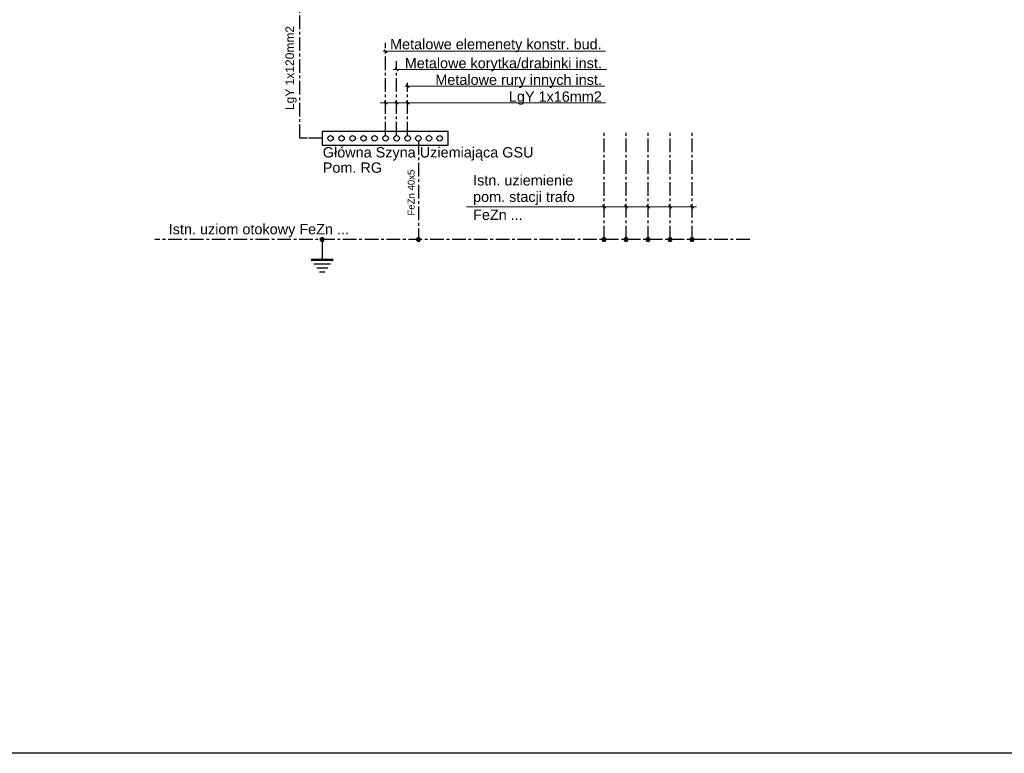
# Model space of a CAD drawing. Header units: millimetres. Extents: x -1139 to 2850, y -612 to 2257.
# Tile 2 of 5: x -694 to -121, y 360 to 786. Entities that reach past the tile are written whole.
import ezdxf

# ---------------------------------------------------------------- set-up
doc = ezdxf.new("R2010")
doc.units = ezdxf.units.MM
doc.linetypes.add('CENTER', pattern=[50.8, 31.75, -6.35, 6.35, -6.35])
for name, color, linetype in [('Instalacja', 3, 'Continuous'), ('Pomocnicza', 7, 'Continuous'), ('Symbole', 3, 'Continuous'), ('Tekst', 7, 'Continuous')]:
    doc.layers.add(name, color=color, linetype=linetype)
doc.styles.add('Arial', font='arial.ttf')

# ---------------------------------------------------------------- blocks, each defined once
blk = doc.blocks.new('Pastylka 1.5mm bez połączenia')
at = {"layer": 'Symbole'}
for p, q in [((0.75, 0), (-0.75, 0)), ((0.73, 0.15), (-0.73, 0.15)), ((0.69, 0.3), (-0.69, 0.3)), ((0.6, 0.45), (-0.6, 0.45)), ((-0.6, 0.45), (-0.6, -0.45)), ((0.45, 0.6), (-0.45, 0.6)), ((-0.45, 0.6), (-0.45, -0.6)), ((-0.3, 0.69), (-0.3, -0.69)), ((-0.15, 0.73), (-0.15, -0.73)), ((0, 0.75), (0, -0.75)), ((0.15, 0.73), (0.15, -0.73)), ((0.3, 0.69), (0.3, -0.69)), ((0.45, 0.6), (0.45, -0.6)), ((0.6, 0.45), (0.6, -0.45)), ((0.73, -0.15), (-0.73, -0.15)), ((0.69, -0.3), (-0.69, -0.3)), ((0.6, -0.45), (-0.6, -0.45)), ((0.45, -0.6), (-0.45, -0.6))]:
    blk.add_line(p, q, dxfattribs=at)
blk.add_circle((0, 0), 0.75, dxfattribs=at)

msp = doc.modelspace()

# ---------------------------------------------------------------- linework, layer by layer
at = {"layer": 'Defpoints', "color": 6}
msp.add_lwpolyline([(-1139.26, 2257.31), (1175.31, 2257.31), (1175.31, 359.65), (-1139.26, 359.65)], close=True, dxfattribs=at)
at = {"layer": 'Instalacja', "linetype": 'CENTER', "ltscale": 0.25}
for p, q in [((-480.93, 718.85), (-480.93, 772.71)), ((-474.53, 718.85), (-474.53, 762.08)), ((-468.13, 718.85), (-468.13, 749.53)), ((-461.78, 715.65), (-461.78, 658.47)), ((-353.92, 658.42), (-353.92, 720.7)), ((-341.12, 658.42), (-341.12, 720.7)), ((-328.32, 658.42), (-328.32, 720.7)), ((-315.52, 658.42), (-315.52, 720.7)), ((-302.72, 658.42), (-302.72, 720.7)), ((-269.23, 658.42), (-615.01, 658.42))]:
    msp.add_line(p, q, dxfattribs=at)
at = {"layer": 'Instalacja', "linetype": 'CENTER', "ltscale": 3}
msp.add_line((-517.8, 658.42), (-517.8, 649.95), dxfattribs=at)
at = {"layer": 'Instalacja', "linetype": 'Continuous'}
for p, q in [((-524.2, 647.05), (-511.4, 647.05)), ((-524.2, 646.75), (-511.4, 646.75)), ((-524.2, 646.45), (-511.4, 646.45))]:
    msp.add_line(p, q, dxfattribs=at)
at = {"layer": 'Instalacja', "linetype": 'CENTER', "ltscale": 0.25}
msp.add_lwpolyline([(-517.76, 717.25), (-526.46, 717.25), (-526.46, 717.25), (-530.8, 717.25), (-530.78, 1127.71), (-532.75, 1135.35)], dxfattribs=at)
at = {"layer": 'Pomocnicza', "lineweight": 13}
for p, q in [((-482.43, 767.85), (-353.03, 767.85)), ((-480.08, 767), (-481.78, 768.7)), ((-476.43, 757.31), (-352.51, 757.31)), ((-473.68, 756.46), (-475.38, 758.15)), ((-469.73, 747.65), (-353.55, 747.65)), ((-467.28, 746.8), (-468.98, 748.5)), ((-481.78, 738.73), (-480.08, 737.03)), ((-475.38, 738.73), (-473.68, 737.03)), ((-468.98, 738.73), (-467.28, 737.03)), ((-484.07, 737.88), (-353.01, 737.88)), ((-433.94, 677.45), (-300.16, 677.45)), ((-354.77, 678.3), (-353.07, 676.6)), ((-341.97, 678.3), (-340.27, 676.6)), ((-329.17, 678.3), (-327.47, 676.6)), ((-316.37, 678.3), (-314.67, 676.6)), ((-303.57, 678.3), (-301.87, 676.6))]:
    msp.add_line(p, q, dxfattribs=at)
at = {"layer": 'Symbole'}
for p, q in [((-517.8, 649.95), (-517.8, 646.75)), ((-524.2, 646.75), (-511.4, 646.75)), ((-522.6, 644.35), (-513, 644.35)), ((-521, 641.95), (-514.6, 641.95)), ((-519.4, 639.55), (-516.2, 639.55))]:
    msp.add_line(p, q, dxfattribs=at)
msp.add_lwpolyline([(-444.63, 721.25), (-517.76, 721.25), (-517.76, 713.25), (-444.63, 713.25), (-444.63, 721.25)], dxfattribs=at)
for centre in [(-512.93, 717.25), (-506.53, 717.25), (-500.13, 717.25), (-493.73, 717.25), (-487.33, 717.25), (-480.93, 717.25), (-474.53, 717.25), (-468.13, 717.25), (-461.9, 717.25), (-455.68, 717.25), (-449.45, 717.25)]:
    msp.add_circle(centre, 1.6, dxfattribs=at)

# ---------------------------------------------------------------- block references
at = {"layer": 'Symbole', "xscale": -1.5, "yscale": 1.5, "zscale": 1.5}
for p, rotation in [((-517.8, 658.42), 89.99999999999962), ((-461.78, 658.42), 89.99999999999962), ((-353.92, 658.42), 89.99999999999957), ((-341.12, 658.42), 89.99999999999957), ((-328.32, 658.42), 89.99999999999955), ((-315.52, 658.42), 89.99999999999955), ((-302.72, 658.42), 89.99999999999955)]:
    msp.add_blockref('Pastylka 1.5mm bez połączenia', p, dxfattribs=dict(at, rotation=rotation))

# ---------------------------------------------------------------- texts
at = {"layer": 'Tekst', "style": 'Arial'}
for s, height, p in [('LgY 1x120mm2', 5, (-534.16, 733.66)), ('FeZn 40x5', 4, (-464.07, 672.31))]:
    msp.add_text(s, height=height, rotation=90, dxfattribs=at).set_placement(p)
for s, p in [('Metalowe elemenety konstr. bud.', (-478.31, 769.01)), ('Metalowe korytka/drabinki inst.', (-469.75, 757.96)), ('Metalowe rury innych inst.', (-452.02, 748.3)), ('LgY 1x16mm2', (-409.25, 738.53)), ('Główna Szyna Uziemiająca GSU', (-517.44, 706.1)), ('Pom. RG', (-517.44, 697.2)), ('Istn. uziemienie ', (-430.06, 689.84)), ('pom. stacji trafo', (-430.06, 680.28)), ('FeZn ...', (-430.06, 669.8)), ('Istn. uziom otokowy FeZn ...', (-607.01, 661.42))]:
    msp.add_text(s, height=6, dxfattribs=at).set_placement(p)

doc.saveas('drawing.dxf')
